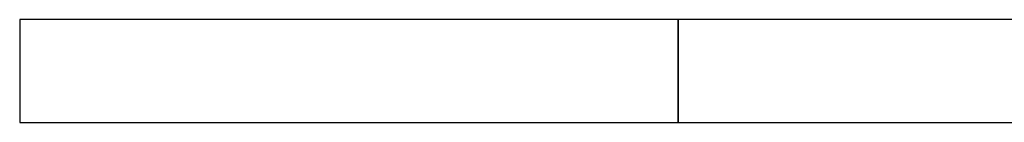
# Model space of a CAD drawing. Header units: metres. Extents: x 397.7 to 427.5, y 12.7 to 28.4.
# Tile 21 of 49: x 404.437 to 405.394, y 25.829 to 25.929. Entities that reach past the tile are written whole.
import ezdxf

# ---------------------------------------------------------------- set-up
doc = ezdxf.new("R2010")
doc.units = ezdxf.units.M
doc.layers.add('A-WALL-____-MCUT', color=7, linetype='Continuous', lineweight=25)
doc.layers.add('A-WALL-____-OTLN', color=7, linetype='Continuous', lineweight=25)

# ---------------------------------------------------------------- blocks, each defined once
blk = doc.blocks.new('Family - Evans P5-151249-08_CLI_AIGUA_P5')
at = {"layer": 'A-WALL-____-MCUT', "color": 253, "true_color": 0xaaaaaa}
for p, q in [((0.3889, 0.1), (0, 0.1)), ((0, 0.1), (0, 0)), ((0, 0), (0.3889, 0))]:
    blk.add_line(p, q, dxfattribs=at)
at = {"layer": 'A-WALL-____-OTLN', "color": 253, "true_color": 0xaaaaaa}
for p, q in [((1.2889, 0.1), (0, 0.1)), ((0, 0.1), (0, 0)), ((0, 0), (1.2889, 0))]:
    blk.add_line(p, q, dxfattribs=at)
at = {"layer": 'A-WALL-____-OTLN', "color": 253, "lineweight": 18, "true_color": 0xaaaaaa}
blk.add_line((0, 0), (1.2889, 0), dxfattribs=at)
blk = doc.blocks.new('Family - Evans P5-151946-08_CLI_AIGUA_P5')
at = {"layer": 'A-WALL-____-MCUT', "color": 253, "true_color": 0xaaaaaa}
for p, q in [((0.64, 0.1), (0, 0.1)), ((0, 0.1), (0, 0)), ((0.64, 0), (0.64, 0.1)), ((0, 0), (0.64, 0))]:
    blk.add_line(p, q, dxfattribs=at)
at = {"layer": 'A-WALL-____-OTLN', "color": 253, "true_color": 0xaaaaaa}
for p, q in [((0.64, 0.1), (0, 0.1)), ((0, 0.1), (0, 0)), ((0.64, 0), (0.64, 0.1)), ((0, 0), (0.64, 0))]:
    blk.add_line(p, q, dxfattribs=at)
at = {"layer": 'A-WALL-____-OTLN', "color": 253, "lineweight": 18, "true_color": 0xaaaaaa}
blk.add_line((0, 0), (0.64, 0), dxfattribs=at)
blk = doc.blocks.new('LONDR55-XX_ZZ-ARQ-CAA-M3D-Londres55_ifc-1-08_CLI_AIGUA_P5')
at = {"layer": 'A-WALL-____-OTLN', "color": 253, "lineweight": 18, "true_color": 0xaaaaaa}
for name, p in [('Family - Evans P5-151946-08_CLI_AIGUA_P5', (404.43698, 25.82946)), ('Family - Evans P5-151249-08_CLI_AIGUA_P5', (405.07698, 25.82946))]:
    blk.add_blockref(name, p, dxfattribs=at)

msp = doc.modelspace()

# ---------------------------------------------------------------- block references
at = {"lineweight": 5}
msp.add_blockref('LONDR55-XX_ZZ-ARQ-CAA-M3D-Londres55_ifc-1-08_CLI_AIGUA_P5', (0, 0), dxfattribs=at)

doc.saveas('drawing.dxf')
